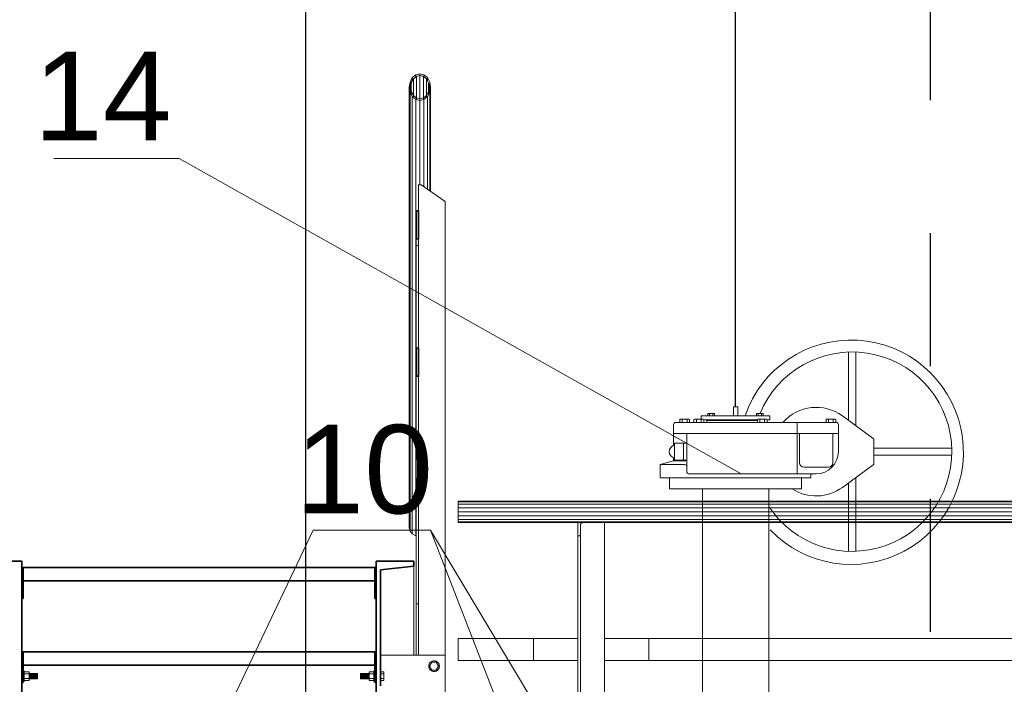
# Model space of a CAD drawing. Header units: millimetres. Extents: x -3176 to 162662, y -36434 to 57907.
# Tile 42 of 155: x 83649 to 85871, y 657 to 2157. Entities that reach past the tile are written whole.
import ezdxf

# ---------------------------------------------------------------- set-up
doc = ezdxf.new("R2010")
doc.units = ezdxf.units.MM
doc.linetypes.add('1-Sheet - 32170-CIV-6170-DW-2035-015-02 - PRZEKROJE A-A - B-B$0$A_Dash_3_0mm', pattern=[60, 30, -30])
doc.layers.get('0').update_dxf_attribs({"lineweight": 5})
for name, color, linetype, lineweight in [('!UG_kształtki', 10, 'Continuous', 30), ('!UG_Pomocnicza', 7, 'Continuous', 5), ('!UG_wymiary', 7, 'Continuous', 5), ('1-Sheet - 32170-CIV-6170-DW-2035-015-02 - PRZEKROJE A-A - B-B$0$A-COLS', 8, 'Continuous', 0), ('1-Sheet - 32170-CIV-6170-DW-2035-015-02 - PRZEKROJE A-A - B-B$0$A-GENM', 8, 'Continuous', 0), ('1-Sheet - 32170-CIV-6170-DW-2035-015-02 - PRZEKROJE A-A - B-B$0$G-ANNO-SYMB', 8, 'Continuous', 0), ('1-Sheet - 32170-CIV-6170-DW-2035-015-02 - PRZEKROJE A-A - B-B$0$Q-SPCQ', 8, 'Continuous', 0), ('1-Sheet - 32170-CIV-6170-DW-2035-015-02 - PRZEKROJE A-A - B-B$0$S-BEAM', 8, 'Continuous', 0)]:
    doc.layers.add(name, color=color, linetype=linetype, lineweight=lineweight)
doc.layers.add('!UG_tekst', color=7, linetype='Continuous')
doc.styles.get("Standard").update_dxf_attribs({"font": 'arial.ttf'})
doc.dimstyles.get("Standard").update_dxf_attribs({"dimtxt": 100, "dimasz": 100, "dimexe": 0.18, "dimexo": 2, "dimgap": 0.09, "dimtad": 1, "dimdec": 0, "dimzin": 0, "dimdsep": 46, "dimtxsty": 'Standard', "dimblk": 'OBLIQUE', "dimcen": 0, "dimdle": 0.5, "dimclrd": 256, "dimclrt": 256, "dimadec": 0, "dimazin": 0, "dimtfac": 1, "dimtdec": 0, "dimtofl": 0, "dimtmove": 1, "dimatfit": 3, "dimldrblk": 'OBLIQUE', "dimfxl": 1, "dimtfillclr": 256, "dimtolj": 1, "dimtzin": 0, "dimlwd": -1, "dimarcsym": 0})

# ---------------------------------------------------------------- blocks, each defined once
blk = doc.blocks.new('_OBLIQUE')
at = {"color": 0, "linetype": 'ByBlock'}
blk.add_line((-0.5, -0.5), (0.5, 0.5), dxfattribs=at)
blk = doc.blocks.new('*D36')
at = {"layer": '!UG_Pomocnicza', "transparency": 16777216}
blk.add_line((83523.6, 4246.9), (84295.1, 4246.9), dxfattribs=at)
at = {"layer": '!UG_Pomocnicza', "color": 0, "lineweight": -2, "transparency": 16777216}
for p, q in [((83524.1, 4248.9), (83524.1, 4247.1)), ((84294.6, -351.7), (84294.6, 4247.1))]:
    blk.add_line(p, q, dxfattribs=at)
at = {"layer": 'Defpoints', "color": 0, "transparency": 16777216}
for p in [(83524.1, 4246.9), (84294.6, 4246.9), (84294.6, -353.7)]:
    blk.add_point(p, dxfattribs=at)
at = {"layer": '!UG_Pomocnicza', "transparency": 16777216, "xscale": 100, "yscale": 100, "zscale": 100, "rotation": 180}
blk.add_blockref('_OBLIQUE', (83524.1, 4246.9), dxfattribs=at)
at = {"layer": '!UG_Pomocnicza', "transparency": 16777216, "xscale": 100, "yscale": 100, "zscale": 100}
blk.add_blockref('_OBLIQUE', (84294.6, 4246.9), dxfattribs=at)
at = {"layer": '!UG_Pomocnicza', "transparency": 16777216, "insert": (83909.3, 4298.1), "char_height": 100, "attachment_point": 5}
blk.add_mtext('\\A1;770', dxfattribs=at)
blk = doc.blocks.new('*D38')
at = {"layer": '!UG_Pomocnicza', "transparency": 16777216}
blk.add_line((85264.1, 4246.9), (86234.1, 4246.9), dxfattribs=at)
at = {"layer": '!UG_Pomocnicza', "color": 0, "lineweight": -2, "transparency": 16777216}
for p, q in [((85264.6, 1284.8), (85264.6, 4247.1)), ((86233.6, 4248.9), (86233.6, 4247.1))]:
    blk.add_line(p, q, dxfattribs=at)
at = {"layer": 'Defpoints', "color": 0, "transparency": 16777216}
for p in [(86233.6, 4246.9), (86233.6, 4246.9), (85264.6, 1282.8)]:
    blk.add_point(p, dxfattribs=at)
at = {"layer": '!UG_Pomocnicza', "transparency": 16777216, "xscale": 100, "yscale": 100, "zscale": 100, "rotation": 180}
blk.add_blockref('_OBLIQUE', (85264.6, 4246.9), dxfattribs=at)
at = {"layer": '!UG_Pomocnicza', "transparency": 16777216, "xscale": 100, "yscale": 100, "zscale": 100}
blk.add_blockref('_OBLIQUE', (86233.6, 4246.9), dxfattribs=at)
at = {"layer": '!UG_Pomocnicza', "transparency": 16777216, "insert": (85749.1, 4298.1), "char_height": 100, "attachment_point": 5}
blk.add_mtext('\\A1;969', dxfattribs=at)
blk = doc.blocks.new('1-Sheet - 32170-CIV-6170-DW-2035-015-02 - PRZEKROJE A-A - B-B')
at = {"layer": '1-Sheet - 32170-CIV-6170-DW-2035-015-02 - PRZEKROJE A-A - B-B$0$A-COLS'}
for p, q in [((8454.91, 72.25), (8454.91, 178.39)), ((8455.21, 178.39), (8454.91, 178.39)), ((8455.51, 178.39), (8455.21, 178.39)), ((8460.91, 174.63), (8455.51, 178.39)), ((8460.91, 174.63), (8460.91, 72.25)), ((8490.86, 99.17), (8490.86, 102.17)), ((8490.86, 102.17), (8492.26, 102.17)), ((8491.46, 101.73), (8491.46, 99.39)), ((8496.46, 102.17), (8492.26, 102.17)), ((8496.86, -24.5), (8496.86, 102.17)), ((8491.06, 99.17), (8490.86, 99.17)), ((8490.86, 99.17), (8490.86, -24.5)), ((8491.46, -24.5), (8491.46, 99.39))]:
    blk.add_line(p, q, dxfattribs=at)
at = {"layer": '1-Sheet - 32170-CIV-6170-DW-2035-015-02 - PRZEKROJE A-A - B-B$0$A-COLS', "flags": 128}
for points in [[(8492.26, 102.17), (8492.08, 102.16), (8491.91, 102.13), (8491.76, 102.07), (8491.63, 102), (8491.54, 101.92), (8491.48, 101.83), (8491.46, 101.73)], [(8496.86, 102.17), (8496.85, 102.17), (8496.82, 102.17), (8496.77, 102.17), (8496.71, 102.17), (8496.63, 102.17), (8496.55, 102.17), (8496.46, 102.17)], [(8491.46, 99.39), (8491.45, 99.34), (8491.42, 99.3), (8491.37, 99.26), (8491.31, 99.22), (8491.23, 99.19), (8491.15, 99.18), (8491.06, 99.17)]]:
    blk.add_lwpolyline(points, dxfattribs=at)
at = {"layer": '1-Sheet - 32170-CIV-6170-DW-2035-015-02 - PRZEKROJE A-A - B-B$0$A-GENM'}
for p, q in [((8454.36, 164.69), (8454.86, 164.69)), ((8454.36, 141.53), (8454.36, 164.69)), ((8454.86, 164.69), (8454.86, 141.53)), ((8454.36, 83.79), (8454.36, 135.25)), ((8454.86, 135.25), (8454.86, 83.79)), ((8454.86, 83.79), (8454.36, 83.79)), ((8480.84, 71), (8480.84, 76)), ((8490.86, 76), (8480.84, 76)), ((8506.87, 76), (8496.85, 76)), ((8506.87, 76), (8506.87, 71)), ((8480.84, 71), (8490.86, 71)), ((8496.82, 71), (8506.87, 71)), ((8365.71, 68), (8365.71, 68.2)), ((8365.71, 68), (8365.71, 68.2)), ((8365.71, 66.8), (8365.71, 68.2)), ((8365.71, 66.8), (8365.71, 67)), ((8365.71, 66.8), (8365.71, 67)), ((8445.01, 68.2), (8445.01, 68)), ((8445.01, 68.2), (8445.01, 68)), ((8445.01, 68.2), (8445.01, 66.8)), ((8445.01, 67), (8445.01, 66.8)), ((8445.01, 67), (8445.01, 66.8))]:
    blk.add_line(p, q, dxfattribs=at)
at = {"layer": '1-Sheet - 32170-CIV-6170-DW-2035-015-02 - PRZEKROJE A-A - B-B$0$A-GENM', "lineweight": 25}
for p, q in [((8454.86, 141.53), (8454.36, 141.53)), ((8454.36, 141.53), (8454.36, 135.25)), ((8454.86, 135.25), (8454.86, 141.53)), ((8454.36, 135.25), (8454.86, 135.25))]:
    blk.add_line(p, q, dxfattribs=at)
at = {"layer": '1-Sheet - 32170-CIV-6170-DW-2035-015-02 - PRZEKROJE A-A - B-B$0$G-ANNO-SYMB', "linetype": '1-Sheet - 32170-CIV-6170-DW-2035-015-02 - PRZEKROJE A-A - B-B$0$A_Dash_3_0mm', "lineweight": 25}
blk.add_line((8570.36, 827.5), (8570.36, -287.1), dxfattribs=at)
blk.add_line((8570.36, 827.5), (8570.36, -287.1), dxfattribs=at)
at = {"layer": '1-Sheet - 32170-CIV-6170-DW-2035-015-02 - PRZEKROJE A-A - B-B$0$Q-SPCQ'}
for p, q in [((8457.21, 69.75), (8457.23, 69.99)), ((8457.23, 69.99), (8457.21, 69.75)), ((8457.23, 69.52), (8457.21, 69.75)), ((8457.21, 69.75), (8457.23, 69.52)), ((8457.23, 69.99), (8457.3, 70.21)), ((8457.3, 70.21), (8457.23, 69.99)), ((8457.3, 69.29), (8457.23, 69.52)), ((8457.23, 69.52), (8457.3, 69.29)), ((8457.3, 70.21), (8457.41, 70.42)), ((8457.37, 70.34), (8457.3, 70.21)), ((8457.41, 69.09), (8457.3, 69.29)), ((8457.3, 69.29), (8457.41, 69.09)), ((8457.41, 69.75), (8457.91, 70.62)), ((8457.41, 70.42), (8457.56, 70.6)), ((8457.56, 70.6), (8457.41, 70.42)), ((8457.91, 68.88), (8457.41, 69.75)), ((8457.56, 68.9), (8457.41, 69.09)), ((8457.41, 69.09), (8457.56, 68.9)), ((8457.56, 70.6), (8457.74, 70.75)), ((8457.74, 70.75), (8457.56, 70.6)), ((8457.74, 68.75), (8457.56, 68.9)), ((8457.56, 68.9), (8457.74, 68.75)), ((8457.74, 70.75), (8457.95, 70.86)), ((8457.95, 70.86), (8457.74, 70.75)), ((8457.91, 70.62), (8458.91, 70.62)), ((8457.95, 70.86), (8458.18, 70.93)), ((8458.18, 70.93), (8457.95, 70.86)), ((8458.18, 70.93), (8458.41, 70.95)), ((8458.41, 70.95), (8458.18, 70.93)), ((8458.41, 70.95), (8458.64, 70.93)), ((8458.64, 70.93), (8458.41, 70.95)), ((8458.64, 70.93), (8458.87, 70.86)), ((8458.87, 70.86), (8458.64, 70.93)), ((8458.87, 70.86), (8459.08, 70.75)), ((8459.08, 70.75), (8458.87, 70.86)), ((8458.91, 70.62), (8459.41, 69.75)), ((8459.41, 69.75), (8458.91, 68.88)), ((8459.08, 70.75), (8459.26, 70.6)), ((8459.26, 70.6), (8459.08, 70.75)), ((8459.26, 68.9), (8459.08, 68.75)), ((8459.08, 68.75), (8459.26, 68.9)), ((8459.26, 70.6), (8459.41, 70.42)), ((8459.41, 70.42), (8459.26, 70.6)), ((8459.41, 69.09), (8459.26, 68.9)), ((8459.26, 68.9), (8459.41, 69.09)), ((8459.41, 70.42), (8459.52, 70.21)), ((8459.52, 70.21), (8459.41, 70.42)), ((8459.52, 69.29), (8459.41, 69.09)), ((8459.41, 69.09), (8459.52, 69.29)), ((8459.52, 70.21), (8459.59, 69.99)), ((8459.59, 69.99), (8459.52, 70.21)), ((8459.59, 69.52), (8459.52, 69.29)), ((8459.52, 69.29), (8459.59, 69.52)), ((8459.59, 69.99), (8459.61, 69.75)), ((8459.61, 69.75), (8459.59, 69.99)), ((8459.61, 69.75), (8459.59, 69.52)), ((8459.59, 69.52), (8459.61, 69.75)), ((8365.91, 68.7), (8365.66, 68.7)), ((8365.91, 68.7), (8365.66, 68.7)), ((8365.91, 68.68), (8365.66, 68.68)), ((8365.91, 68.68), (8365.66, 68.68)), ((8365.91, 68.68), (8365.66, 68.68)), ((8365.91, 68.68), (8365.66, 68.68)), ((8365.91, 68.61), (8365.66, 68.61)), ((8365.91, 68.61), (8365.66, 68.61)), ((8365.91, 68.61), (8365.66, 68.61)), ((8365.91, 68.61), (8365.66, 68.61)), ((8365.91, 68.5), (8365.66, 68.5)), ((8365.91, 68.5), (8365.66, 68.5)), ((8365.91, 68.5), (8365.66, 68.5)), ((8365.91, 68.5), (8365.66, 68.5)), ((8365.91, 68.35), (8365.66, 68.35)), ((8365.91, 68.35), (8365.66, 68.35)), ((8365.91, 68.35), (8365.66, 68.35)), ((8365.91, 68.35), (8365.66, 68.35)), ((8365.91, 68.17), (8365.66, 68.17)), ((8365.91, 68.17), (8365.66, 68.17)), ((8365.91, 68.17), (8365.66, 68.17)), ((8365.91, 68.17), (8365.66, 68.17)), ((8365.91, 66.83), (8365.66, 66.83)), ((8365.91, 66.83), (8365.66, 66.83)), ((8365.91, 66.83), (8365.66, 66.83)), ((8365.91, 66.83), (8365.66, 66.83)), ((8365.91, 67.96), (8365.71, 67.96)), ((8365.91, 67.73), (8365.71, 67.73)), ((8365.91, 67.5), (8365.71, 67.5)), ((8365.91, 67.27), (8365.71, 67.27)), ((8365.91, 67.04), (8365.71, 67.04)), ((8365.91, 68.68), (8365.91, 68.7)), ((8365.91, 68.7), (8365.91, 68.68)), ((8365.91, 68.68), (8365.91, 68.7)), ((8365.91, 68.7), (8365.91, 68.68)), ((8365.91, 68.61), (8365.91, 68.68)), ((8365.91, 68.68), (8365.91, 68.61)), ((8365.91, 68.61), (8365.91, 68.68)), ((8365.91, 68.68), (8365.91, 68.61)), ((8365.91, 68.5), (8365.91, 68.61)), ((8365.91, 68.61), (8365.91, 68.5)), ((8365.91, 68.5), (8365.91, 68.61)), ((8365.91, 68.61), (8365.91, 68.5)), ((8365.91, 68.35), (8365.91, 68.5)), ((8365.91, 68.5), (8366.99, 68.5)), ((8365.91, 68.5), (8365.91, 68)), ((8365.91, 68.17), (8365.91, 68.35)), ((8365.91, 67.96), (8365.91, 68.17)), ((8365.91, 68), (8366.99, 68)), ((8365.91, 67.73), (8365.91, 67.96)), ((8365.91, 67.5), (8365.91, 67.73)), ((8365.91, 67.27), (8365.91, 67.5)), ((8365.91, 67.04), (8365.91, 67.27)), ((8365.91, 66.83), (8365.91, 67.04)), ((8366.99, 67), (8365.91, 67)), ((8365.91, 67), (8365.91, 66.5)), ((8365.91, 66.65), (8365.91, 66.83)), ((8366.99, 68), (8366.99, 68.5)), ((8368.91, 68.1), (8366.99, 68.1)), ((8368.91, 68.05), (8366.99, 68.05)), ((8366.99, 67), (8366.99, 68)), ((8368.91, 67.92), (8366.99, 67.92)), ((8368.91, 67.73), (8366.99, 67.73)), ((8368.91, 67.5), (8366.99, 67.5)), ((8368.91, 67.27), (8366.99, 67.27)), ((8368.91, 67.08), (8366.99, 67.08)), ((8366.99, 66.5), (8366.99, 67)), ((8368.91, 66.95), (8366.99, 66.95)), ((8368.91, 66.9), (8366.99, 66.9)), ((8368.91, 68.05), (8368.91, 68.1)), ((8368.91, 67.92), (8368.91, 68.05)), ((8368.91, 67.73), (8368.91, 67.92)), ((8368.91, 67.5), (8368.91, 67.73)), ((8368.91, 67.27), (8368.91, 67.5)), ((8368.91, 67.08), (8368.91, 67.27)), ((8368.91, 66.95), (8368.91, 67.08)), ((8368.91, 66.9), (8368.91, 66.95)), ((8441.81, 68.1), (8443.73, 68.1)), ((8441.81, 68.1), (8441.81, 68.05)), ((8441.81, 68.05), (8443.73, 68.05)), ((8441.81, 68.05), (8441.81, 67.92)), ((8441.81, 67.92), (8443.73, 67.92)), ((8441.81, 67.92), (8441.81, 67.73)), ((8441.81, 67.73), (8443.73, 67.73)), ((8441.81, 67.73), (8441.81, 67.5)), ((8441.81, 67.5), (8443.73, 67.5)), ((8441.81, 67.5), (8441.81, 67.27)), ((8441.81, 67.27), (8443.73, 67.27)), ((8441.81, 67.27), (8441.81, 67.08)), ((8441.81, 67.08), (8443.73, 67.08)), ((8441.81, 67.08), (8441.81, 66.95)), ((8441.81, 66.95), (8443.73, 66.95)), ((8441.81, 66.95), (8441.81, 66.9)), ((8441.81, 66.9), (8443.73, 66.9)), ((8443.73, 68.5), (8443.73, 68)), ((8444.81, 68.5), (8443.73, 68.5)), ((8443.73, 68), (8444.81, 68)), ((8443.73, 68), (8443.73, 67)), ((8443.73, 67), (8443.73, 66.5)), ((8444.81, 67), (8443.73, 67)), ((8444.81, 68.68), (8444.81, 68.7)), ((8444.81, 68.7), (8445.06, 68.7)), ((8444.81, 68.7), (8444.81, 68.68)), ((8444.81, 68.68), (8444.81, 68.7)), ((8444.81, 68.7), (8445.06, 68.7)), ((8444.81, 68.7), (8444.81, 68.68)), ((8444.81, 68.61), (8444.81, 68.68)), ((8444.81, 68.68), (8445.06, 68.68)), ((8444.81, 68.68), (8445.06, 68.68)), ((8444.81, 68.68), (8444.81, 68.61)), ((8444.81, 68.61), (8444.81, 68.68)), ((8444.81, 68.68), (8445.06, 68.68)), ((8444.81, 68.68), (8445.06, 68.68)), ((8444.81, 68.68), (8444.81, 68.61)), ((8444.81, 68.5), (8444.81, 68.61)), ((8444.81, 68.61), (8445.06, 68.61)), ((8444.81, 68.61), (8445.06, 68.61)), ((8444.81, 68.61), (8444.81, 68.5)), ((8444.81, 68.5), (8444.81, 68.61)), ((8444.81, 68.61), (8445.06, 68.61)), ((8444.81, 68.61), (8445.06, 68.61)), ((8444.81, 68.61), (8444.81, 68.5)), ((8444.81, 68.5), (8445.06, 68.5)), ((8444.81, 68.5), (8445.06, 68.5)), ((8444.81, 68.5), (8445.06, 68.5)), ((8444.81, 68.5), (8445.06, 68.5)), ((8444.81, 68.5), (8444.81, 68.35)), ((8444.81, 68), (8444.81, 68.5)), ((8444.81, 68.35), (8445.06, 68.35)), ((8444.81, 68.35), (8445.06, 68.35)), ((8444.81, 68.35), (8445.06, 68.35)), ((8444.81, 68.35), (8445.06, 68.35)), ((8444.81, 68.35), (8444.81, 68.17)), ((8444.81, 68.17), (8445.06, 68.17)), ((8444.81, 68.17), (8445.06, 68.17)), ((8444.81, 68.17), (8445.06, 68.17)), ((8444.81, 68.17), (8445.06, 68.17)), ((8444.81, 68.17), (8444.81, 67.96)), ((8444.81, 67.96), (8445.01, 67.96)), ((8444.81, 67.96), (8444.81, 67.73)), ((8444.81, 67.73), (8445.01, 67.73)), ((8444.81, 67.73), (8444.81, 67.5)), ((8444.81, 67.5), (8445.01, 67.5)), ((8444.81, 67.5), (8444.81, 67.27)), ((8444.81, 67.27), (8445.01, 67.27)), ((8444.81, 67.27), (8444.81, 67.04)), ((8444.81, 67.04), (8445.01, 67.04)), ((8444.81, 67.04), (8444.81, 66.83)), ((8444.81, 66.5), (8444.81, 67)), ((8444.81, 66.83), (8445.06, 66.83)), ((8444.81, 66.83), (8445.06, 66.83)), ((8444.81, 66.83), (8445.06, 66.83)), ((8444.81, 66.83), (8444.81, 66.65)), ((8444.81, 66.83), (8445.06, 66.83)), ((8447.06, 68.5), (8446.31, 68.5)), ((8446.31, 68), (8447.06, 68)), ((8447.06, 67), (8446.31, 67)), ((8447.06, 68), (8447.06, 68.5)), ((8447.06, 67), (8447.06, 68)), ((8447.06, 66.5), (8447.06, 67)), ((8457.95, 68.64), (8457.74, 68.75)), ((8457.74, 68.75), (8457.95, 68.64)), ((8458.91, 68.88), (8457.91, 68.88)), ((8458.18, 68.57), (8457.95, 68.64)), ((8457.95, 68.64), (8458.18, 68.57)), ((8458.41, 68.55), (8458.18, 68.57)), ((8458.64, 68.57), (8458.41, 68.55)), ((8458.41, 68.55), (8458.64, 68.57)), ((8458.87, 68.64), (8458.64, 68.57)), ((8458.64, 68.57), (8458.87, 68.64)), ((8459.08, 68.75), (8458.87, 68.64)), ((8458.87, 68.64), (8459.08, 68.75)), ((8365.91, 66.65), (8365.66, 66.65)), ((8365.91, 66.65), (8365.66, 66.65)), ((8365.91, 66.65), (8365.66, 66.65)), ((8365.91, 66.65), (8365.66, 66.65)), ((8365.91, 66.5), (8365.66, 66.5)), ((8365.91, 66.5), (8365.66, 66.5)), ((8365.91, 66.5), (8365.66, 66.5)), ((8365.91, 66.5), (8365.66, 66.5)), ((8365.91, 66.39), (8365.66, 66.39)), ((8365.91, 66.39), (8365.66, 66.39)), ((8365.91, 66.39), (8365.66, 66.39)), ((8365.91, 66.39), (8365.66, 66.39)), ((8365.91, 66.32), (8365.66, 66.32)), ((8365.91, 66.32), (8365.66, 66.32)), ((8365.91, 66.32), (8365.66, 66.32)), ((8365.91, 66.32), (8365.66, 66.32)), ((8365.91, 66.3), (8365.66, 66.3)), ((8365.91, 66.3), (8365.66, 66.3)), ((8365.91, 66.5), (8365.91, 66.65)), ((8365.91, 66.5), (8365.91, 66.39)), ((8365.91, 66.39), (8365.91, 66.5)), ((8365.91, 66.5), (8365.91, 66.39)), ((8365.91, 66.39), (8365.91, 66.5)), ((8365.91, 66.5), (8366.99, 66.5)), ((8365.91, 66.39), (8365.91, 66.32)), ((8365.91, 66.32), (8365.91, 66.39)), ((8365.91, 66.39), (8365.91, 66.32)), ((8365.91, 66.32), (8365.91, 66.39)), ((8365.91, 66.32), (8365.91, 66.3)), ((8365.91, 66.3), (8365.91, 66.32)), ((8365.91, 66.32), (8365.91, 66.3)), ((8365.91, 66.3), (8365.91, 66.32)), ((8444.81, 66.5), (8443.73, 66.5)), ((8444.81, 66.65), (8445.06, 66.65)), ((8444.81, 66.65), (8445.06, 66.65)), ((8444.81, 66.65), (8445.06, 66.65)), ((8444.81, 66.65), (8444.81, 66.5)), ((8444.81, 66.65), (8445.06, 66.65)), ((8444.81, 66.5), (8445.06, 66.5)), ((8444.81, 66.5), (8444.81, 66.39)), ((8444.81, 66.39), (8444.81, 66.5)), ((8444.81, 66.5), (8445.06, 66.5)), ((8444.81, 66.5), (8445.06, 66.5)), ((8444.81, 66.5), (8444.81, 66.39)), ((8444.81, 66.39), (8444.81, 66.5)), ((8444.81, 66.5), (8445.06, 66.5)), ((8444.81, 66.39), (8445.06, 66.39)), ((8444.81, 66.39), (8444.81, 66.32)), ((8444.81, 66.32), (8444.81, 66.39)), ((8444.81, 66.39), (8445.06, 66.39)), ((8444.81, 66.39), (8445.06, 66.39)), ((8444.81, 66.39), (8444.81, 66.32)), ((8444.81, 66.32), (8444.81, 66.39)), ((8444.81, 66.39), (8445.06, 66.39)), ((8444.81, 66.32), (8445.06, 66.32)), ((8444.81, 66.32), (8444.81, 66.3)), ((8444.81, 66.3), (8444.81, 66.32)), ((8444.81, 66.32), (8445.06, 66.32)), ((8444.81, 66.32), (8445.06, 66.32)), ((8444.81, 66.32), (8444.81, 66.3)), ((8444.81, 66.3), (8444.81, 66.32)), ((8444.81, 66.32), (8445.06, 66.32)), ((8444.81, 66.3), (8445.06, 66.3)), ((8444.81, 66.3), (8445.06, 66.3)), ((8447.06, 66.5), (8446.31, 66.5))]:
    blk.add_line(p, q, dxfattribs=at)
at = {"layer": '1-Sheet - 32170-CIV-6170-DW-2035-015-02 - PRZEKROJE A-A - B-B$0$S-BEAM'}
for p, q in [((8453.5, 202.61), (8452.98, 201.62)), ((8453.27, 201.47), (8453.73, 202.32)), ((8454.28, 203.26), (8453.5, 202.61)), ((8453.5, 201.9), (8453.5, 202.61)), ((8453.73, 202.32), (8454.41, 202.89)), ((8453.73, 202.32), (8453.73, 198.6)), ((8455.21, 203.49), (8454.28, 203.26)), ((8454.28, 202.79), (8454.28, 203.26)), ((8454.41, 202.89), (8455.21, 203.09)), ((8454.41, 202.89), (8454.41, 198.03)), ((8455.21, 203.09), (8455.21, 203.49)), ((8456.13, 203.26), (8455.21, 203.49)), ((8455.21, 203.09), (8455.21, 197.83)), ((8455.21, 203.09), (8456.01, 202.89)), ((8456.01, 202.89), (8456.01, 198.03)), ((8456.01, 202.89), (8456.69, 202.32)), ((8456.13, 202.79), (8456.13, 203.26)), ((8456.92, 202.61), (8456.13, 203.26)), ((8456.69, 202.32), (8456.69, 198.6)), ((8456.69, 202.32), (8457.14, 201.47)), ((8456.92, 201.9), (8456.92, 202.61)), ((8457.44, 201.62), (8456.92, 202.61)), ((8452.98, 201.62), (8452.79, 200.46)), ((8452.79, 200.46), (8452.98, 199.3)), ((8452.79, 100.97), (8452.79, 200.46)), ((8452.98, 199.3), (8452.98, 201.62)), ((8453.11, 200.46), (8453.27, 201.47)), ((8453.11, 200.46), (8453.11, 199.04)), ((8453.27, 199.45), (8453.11, 200.46)), ((8453.27, 201.47), (8453.27, 199.45)), ((8457.14, 201.47), (8457.14, 199.45)), ((8457.14, 201.47), (8457.3, 200.46)), ((8457.3, 200.46), (8457.14, 199.45)), ((8457.3, 200.46), (8457.3, 199.04)), ((8457.44, 199.3), (8457.44, 201.62)), ((8457.62, 200.46), (8457.44, 201.62)), ((8457.44, 199.3), (8457.62, 200.46)), ((8457.62, 176.92), (8457.62, 200.46)), ((8452.98, 199.3), (8453.5, 198.32)), ((8452.98, 100.23), (8452.98, 199.3)), ((8453.27, 199.45), (8453.27, 198.74)), ((8453.73, 198.6), (8453.27, 199.45)), ((8453.5, 198.32), (8454.28, 197.66)), ((8453.5, 99.61), (8453.5, 198.32)), ((8453.73, 198.6), (8453.73, 198.13)), ((8454.41, 198.03), (8453.73, 198.6)), ((8455.21, 197.83), (8454.41, 198.03)), ((8454.41, 198.03), (8454.41, 197.63)), ((8456.01, 198.03), (8455.21, 197.83)), ((8455.21, 197.83), (8455.21, 197.43)), ((8456.69, 198.6), (8456.01, 198.03)), ((8456.01, 197.63), (8456.01, 198.03)), ((8456.13, 197.66), (8456.92, 198.32)), ((8457.14, 199.45), (8456.69, 198.6)), ((8456.69, 198.6), (8456.69, 198.13)), ((8456.92, 198.32), (8457.44, 199.3)), ((8456.92, 177.41), (8456.92, 198.32)), ((8457.14, 199.45), (8457.14, 198.74)), ((8457.44, 177.05), (8457.44, 199.3)), ((8454.28, 197.66), (8455.21, 197.43)), ((8454.28, 99.19), (8454.28, 197.66)), ((8455.21, 197.43), (8456.13, 197.66)), ((8455.21, 178.39), (8455.21, 197.43)), ((8456.13, 197.66), (8456.13, 177.96)), ((8454.36, 164.69), (8454.36, 166.25)), ((8454.36, 141.53), (8454.36, 164.69)), ((8454.86, 166.25), (8454.86, 164.69)), ((8454.86, 164.69), (8454.86, 141.53)), ((8454.36, 72.25), (8454.36, 135.25)), ((8454.86, 135.25), (8454.86, 72.25)), ((9093.86, 107.03), (8463.86, 107)), ((8463.86, 106.82), (8463.86, 107)), ((9093.86, 106.84), (8463.86, 106.82)), ((8463.86, 106.29), (8463.86, 106.82)), ((9093.86, 106.32), (8463.86, 106.29)), ((8463.86, 105.51), (8463.86, 106.29)), ((9093.86, 105.54), (8463.86, 105.51)), ((8463.86, 104.59), (8463.86, 105.51)), ((9093.86, 104.61), (8463.86, 104.59)), ((8463.86, 103.66), (8463.86, 104.59)), ((9093.86, 103.69), (8463.86, 103.66)), ((8463.86, 102.88), (8463.86, 103.66)), ((9093.86, 102.91), (8463.86, 102.88)), ((8463.86, 102.35), (8463.86, 102.88)), ((8463.86, 102.35), (9093.86, 102.38)), ((8463.86, 102.17), (8463.86, 102.35)), ((8452.98, 100.23), (8452.79, 100.97)), ((8453.5, 99.61), (8452.98, 100.23)), ((8492.26, 102.17), (8463.86, 102.17)), ((8621.73, 102.18), (8496.82, 102.17)), ((8454.28, 99.19), (8453.5, 99.61)), ((8453.86, 72.25), (8453.86, 92.29)), ((8463.86, 71), (8463.86, 76)), ((8463.86, 76), (8490.86, 76)), ((8496.85, 76), (8600.71, 76.01)), ((8460.91, 72.25), (8446.31, 72.25)), ((8460.91, 57.25), (8460.91, 72.25)), ((8365.66, 68.97), (8365.66, 66)), ((8445.06, 66), (8445.06, 68.97)), ((8463.86, 71), (8490.86, 71)), ((8496.82, 71), (8599.28, 71.01)), ((8365.66, 66), (8365.36, 66)), ((8445.36, 66), (8445.06, 66))]:
    blk.add_line(p, q, dxfattribs=at)
at = {"layer": '1-Sheet - 32170-CIV-6170-DW-2035-015-02 - PRZEKROJE A-A - B-B$0$S-BEAM', "lineweight": 35}
for p, q in [((8454.36, 172.53), (8454.36, 166.25)), ((8454.86, 172.53), (8454.36, 172.53)), ((8454.86, 166.25), (8454.86, 172.53)), ((8454.36, 166.25), (8454.86, 166.25)), ((8454.36, 141.53), (8454.36, 135.25)), ((8454.86, 141.53), (8454.36, 141.53)), ((8454.86, 135.25), (8454.86, 141.53)), ((8454.36, 135.25), (8454.86, 135.25)), ((8365.36, 93.49), (8356.86, 93.49)), ((8365.36, 63.35), (8365.36, 93.49)), ((8453.86, 93.49), (8445.36, 93.49)), ((8445.36, 93.49), (8445.36, 63.35)), ((8453.86, 92.29), (8453.86, 93.49)), ((8365.36, 92), (8365.36, 85)), ((8365.66, 92), (8365.36, 92)), ((8445.06, 92), (8365.66, 92)), ((8365.66, 92), (8365.66, 89)), ((8365.66, 85), (8365.66, 92)), ((8445.06, 89), (8445.06, 92)), ((8445.06, 92), (8445.06, 85)), ((8445.36, 92), (8445.06, 92)), ((8445.36, 85), (8445.36, 92)), ((8446.31, 91.53), (8453.86, 92.29)), ((8446.31, 65.31), (8446.31, 91.53)), ((8365.66, 89), (8445.06, 89)), ((8365.36, 85), (8365.66, 85)), ((8445.06, 85), (8445.36, 85)), ((8365.36, 73), (8365.36, 68.97)), ((8365.66, 73), (8365.36, 73)), ((8445.06, 73), (8365.66, 73)), ((8365.66, 73), (8365.66, 70)), ((8365.66, 68.97), (8365.66, 73)), ((8445.06, 70), (8445.06, 73)), ((8445.06, 73), (8445.06, 68.97)), ((8445.36, 73), (8445.06, 73)), ((8445.36, 68.97), (8445.36, 73)), ((8365.36, 68.97), (8365.66, 68.97)), ((8365.66, 70), (8445.06, 70)), ((8445.06, 68.97), (8445.36, 68.97))]:
    blk.add_line(p, q, dxfattribs=at)

msp = doc.modelspace()

# ---------------------------------------------------------------- linework, layer by layer
at = {"layer": '!UG_kształtki', "lineweight": 5}
for p, q in [((85519.6, 1406.62), (85519.6, 1252.21)), ((85535.6, 1406.62), (85535.6, 1240.45)), ((85202.1, 1262.76), (85202.1, 1267.6)), ((85209.6, 1268.06), (85203.97, 1268.06)), ((85205.85, 1262.76), (85205.85, 1267.6)), ((85209.6, 1268.06), (85215.22, 1268.06)), ((85213.35, 1262.76), (85213.35, 1267.6)), ((85217.1, 1262.76), (85217.1, 1267.6)), ((85269.6, 1282.76), (85259.6, 1282.76)), ((85259.6, 1282.76), (85259.6, 1262.76)), ((85269.6, 1262.76), (85269.6, 1282.76)), ((85312.1, 1262.76), (85312.1, 1267.6)), ((85319.6, 1268.06), (85313.98, 1268.06)), ((85315.85, 1262.76), (85315.85, 1267.6)), ((85319.6, 1268.06), (85325.23, 1268.06)), ((85323.35, 1262.76), (85323.35, 1267.6)), ((85327.1, 1262.76), (85327.1, 1267.6)), ((85129.66, 1247.76), (85154.6, 1247.76)), ((85138.65, 1247.76), (85138.65, 1254.56)), ((85149.6, 1255.26), (85141.38, 1255.26)), ((85144.12, 1247.76), (85144.12, 1254.56)), ((85149.6, 1255.26), (85157.81, 1255.26)), ((85154.6, 1247.76), (85491.6, 1247.76)), ((85155.07, 1247.76), (85155.07, 1254.56)), ((85160.55, 1247.76), (85160.55, 1254.56)), ((85170.65, 1247.76), (85170.65, 1254.56)), ((85181.6, 1255.26), (85173.38, 1255.26)), ((85176.12, 1247.76), (85176.12, 1254.56)), ((85181.6, 1255.26), (85189.81, 1255.26)), ((85187.07, 1247.76), (85187.07, 1254.56)), ((85187.1, 1255.26), (85187.1, 1262.76)), ((85187.1, 1262.76), (85342.1, 1262.76)), ((85192.55, 1247.76), (85192.55, 1254.56)), ((85313.65, 1253.66), (85192.55, 1253.66)), ((85201.1, 1253.66), (85199.6, 1252.16)), ((85199.6, 1252.16), (85199.6, 1247.76)), ((85199.6, 1252.16), (85313.65, 1252.16)), ((85201.1, 1253.66), (85284.6, 1253.66)), ((85259.6, 1262.76), (85269.6, 1262.76)), ((85313.65, 1247.76), (85313.65, 1254.56)), ((85324.6, 1255.26), (85316.38, 1255.26)), ((85319.12, 1247.76), (85319.12, 1254.56)), ((85324.6, 1255.26), (85332.81, 1255.26)), ((85330.07, 1247.76), (85330.07, 1254.56)), ((85335.55, 1247.76), (85335.55, 1254.56)), ((85342.1, 1253.66), (85335.55, 1253.66)), ((85342.1, 1262.76), (85342.1, 1253.66)), ((85403.18, 1247.76), (85403.18, 1131.76)), ((85468.65, 1247.76), (85468.65, 1254.56)), ((85479.6, 1255.26), (85471.39, 1255.26)), ((85474.12, 1247.76), (85474.12, 1254.56)), ((85479.6, 1255.26), (85487.81, 1255.26)), ((85485.07, 1247.76), (85485.07, 1254.56)), ((85490.55, 1247.76), (85490.55, 1254.56)), ((85505.82, 1262.34), (85575.38, 1211.22)), ((85124.6, 1242.83), (85124.6, 1195.8)), ((85496.6, 1222.76), (85124.6, 1222.76)), ((85154.6, 1135.76), (85154.6, 1222.76)), ((85409.1, 1222.76), (85409.1, 1156.76)), ((85484.1, 1222.76), (85484.1, 1156.76)), ((85496.6, 1222.76), (85496.6, 1242.76)), ((85496.6, 1222.76), (85496.6, 1181.76)), ((85146.87, 1200.76), (85126.87, 1200.76)), ((85126.87, 1200.76), (85126.87, 1162.76)), ((85146.87, 1162.76), (85146.87, 1200.76)), ((85146.87, 1162.76), (85146.87, 1200.76)), ((85146.87, 1200.76), (85154.6, 1200.76)), ((85576.6, 1154.72), (85576.6, 1208.8)), ((85576.6, 1189.76), (85752.46, 1189.76)), ((85124.6, 1160.8), (85094.6, 1152.76)), ((85124.6, 1167.72), (85124.6, 1160.8)), ((85124.6, 1160.8), (85149.27, 1160.8)), ((85126.87, 1162.76), (85146.87, 1162.76)), ((85154.6, 1162.76), (85146.87, 1162.76)), ((85576.6, 1173.76), (85752.46, 1173.76)), ((85094.6, 1152.76), (85094.6, 1122.76)), ((85094.6, 1152.76), (85149.27, 1152.76)), ((85474.1, 1146.76), (85419.1, 1146.76)), ((85505.82, 1101.18), (85575.38, 1152.31)), ((85094.6, 1122.76), (85434.6, 1122.76)), ((85115.6, 1097.76), (85115.6, 1122.76)), ((85413.6, 1122.76), (85115.6, 1122.76)), ((85446.6, 1131.76), (85158.6, 1131.76)), ((85413.6, 1122.76), (85413.6, 1097.76)), ((85434.6, 1128.76), (85434.6, 1122.76)), ((85519.6, 1111.31), (85519.6, 956.9)), ((85535.6, 1123.07), (85535.6, 956.9)), ((85115.6, 1097.76), (85413.6, 1097.76)), ((85189.57, -230.24), (85189.57, 1097.76)), ((85339.57, -230.24), (85339.57, 1097.76))]:
    msp.add_line(p, q, dxfattribs=at)
for centre, radius, start, end in [((85525.49, 1180.48), 253.25, 223.85118, 161.04116), ((85527.6, 1181.76), 225, 213.32627, 157.446), ((85446.6, 1181.76), 100, 53.68436, 138.70013), ((85129.66, 1242.69), 5.07, 90, 180), ((85491.6, 1242.76), 5, 0, 90), ((85573.6, 1208.8), 3, 0, 53.68436), ((85129.87, 1181.76), 15, 101.53696, 258.46304), ((85446.6, 1181.76), 50, 270, 0), ((85149.27, 1166.13), 5.33, 270, 320.78626), ((85419.1, 1156.76), 10, 180, 270), ((85474.1, 1156.76), 10, 270, 0), ((85149.27, 1147.43), 5.33, 0, 90), ((85158.6, 1135.76), 4, 180, 270), ((85573.6, 1154.72), 3, 306.31564, 0), ((85437.6, 1128.76), 3, 90, 180), ((85446.6, 1181.76), 100, 237.14118, 306.31564)]:
    msp.add_arc(centre, radius, start, end, dxfattribs=at)
at = {"layer": '!UG_kształtki', "lineweight": 5, "extrusion": (0, 0, -1)}
for centre, major_axis, ratio, start_param, end_param in [((85203.97, 1267.11), (-2.2, 0), 0.4333333, 0.5498197, 2.591773), ((85209.6, 1264.93), (-7.22, 0), 0.4333333, 1.0247789, 2.1168137), ((85215.22, 1267.11), (-2.2, 0), 0.4333333, 0.5498197, 2.591773), ((85141.38, 1253.79), (-3.21, 0), 0.456621, 0.5498197, 2.591773), ((85149.6, 1250.45), (-10.54, 0), 0.456621, 1.0247789, 2.1168137), ((85157.81, 1253.79), (-3.21, 0), 0.456621, 0.5498197, 2.591773), ((85173.38, 1253.79), (-3.21, 0), 0.456621, 0.5498197, 2.591773), ((85181.6, 1250.45), (-10.54, 0), 0.456621, 1.0247789, 2.1168137), ((85189.81, 1253.79), (-3.21, 0), 0.456621, 0.5498197, 2.591773), ((85316.38, 1253.79), (-3.21, 0), 0.456621, 0.5498197, 2.591773), ((85324.6, 1250.45), (-10.54, 0), 0.456621, 1.0247789, 2.1168137), ((85332.81, 1253.79), (-3.21, 0), 0.456621, 0.5498197, 2.591773), ((85471.39, 1253.79), (-3.21, 0), 0.456621, 0.5498197, 2.591773), ((85479.6, 1250.45), (-10.54, 0), 0.456621, 1.0247789, 2.1168137), ((85487.81, 1253.79), (-3.21, 0), 0.456621, 0.5498197, 2.591773)]:
    msp.add_ellipse(centre, major_axis=major_axis, ratio=ratio, start_param=start_param, end_param=end_param, dxfattribs=at)
at = {"layer": '!UG_kształtki', "lineweight": 5}
for centre, major_axis, start_param, end_param in [((85313.98, 1267.11), (-2.2, 0), 3.6914123, 5.7333656), ((85319.6, 1264.93), (-7.22, 0), 4.1663716, 5.2584064), ((85325.23, 1267.11), (-2.2, 0), 3.6914123, 5.7333656)]:
    msp.add_ellipse(centre, major_axis=major_axis, ratio=0.4333333, start_param=start_param, end_param=end_param, dxfattribs=at)
at = {"layer": '!UG_wymiary'}
for p, q in [((83725.67, 1843.3), (84008.52, 1843.3)), ((84008.52, 1843.3), (85276.97, 1131.76)), ((83653.59, -379.57), (84311.32, 1004.9)), ((84311.32, 1004.9), (84575.65, 1004.9)), ((84575.65, 1004.9), (85411.78, -390.34)), ((84575.65, 1004.9), (85121.29, -397.09))]:
    msp.add_line(p, q, dxfattribs=at)

# ---------------------------------------------------------------- block references
at = {"layer": '!UG_kształtki', "xscale": 10, "yscale": 10, "zscale": 10}
msp.add_blockref('1-Sheet - 32170-CIV-6170-DW-2035-015-02 - PRZEKROJE A-A - B-B', (0, 0), dxfattribs=at)

# ---------------------------------------------------------------- texts
at = {"layer": '!UG_tekst', "lineweight": 20}
for s, p in [('14', (83680.78, 1884.39)), ('10', (84271.01, 1042.32))]:
    msp.add_text(s, height=200, dxfattribs=at).set_placement(p)

# ---------------------------------------------------------------- dimensions: what is measured, and where the dimension line sits
at = {"layer": '!UG_Pomocnicza'}
for base, p1, p2, picture, middle in [((84294.572517, 4246.921357), (83524.072524, 4246.921357), (84294.572517, -353.740693), '*D36', (83909.32252, 4298.068656)), ((86233.57, 4246.92), (85264.6, 1282.76), (86233.57, 4246.92), '*D38', (85749.08, 4298.07))]:
    dim = msp.add_linear_dim(base=base, p1=p1, p2=p2, dimstyle='Standard', dxfattribs=at)
    dim.commit()
    dim.dimension.update_dxf_attribs({"geometry": picture, "text_midpoint": middle})

doc.saveas('drawing.dxf')
